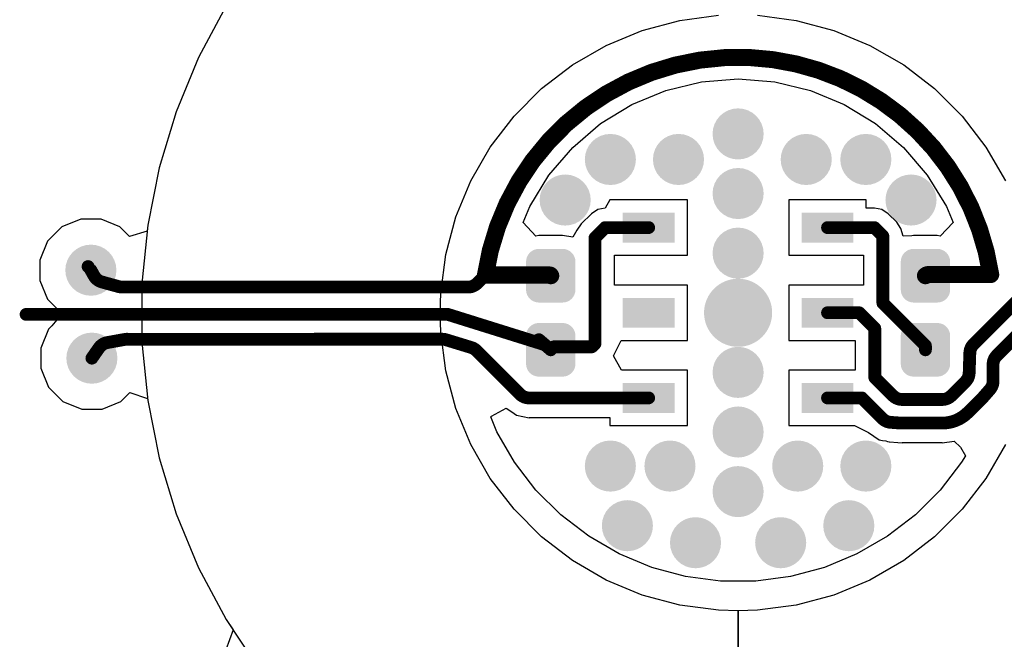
# Model space of a CAD drawing. Header units: inches. Extents: x 0.3 to 40.7, y 0.3 to 25.1.
# Tile 3 of 4: x 12.1 to 23.6, y 8.8 to 16.1. Entities that reach past the tile are written whole.
import ezdxf

# ---------------------------------------------------------------- set-up
doc = ezdxf.new("R2010")
doc.units = ezdxf.units.IN
doc.layers.add('TOP', color=1, linetype='Continuous')
doc.layers.add('Via Holes', color=16, linetype='Continuous')

# ---------------------------------------------------------------- blocks, each defined once
blk = doc.blocks.new('TP_0_8MM_2146')
at = {"layer": 'TOP'}
h = blk.add_hatch(color=1, dxfattribs=at)
edge = h.paths.add_edge_path()
edge.add_arc((-1.27e-06, 1.27e-06), 0.3999992, 90, 180)
edge.add_line((-0.40000047, 1.27e-06), (-0.40000047, -1.27e-06))
edge.add_arc((-1.27e-06, -1.27e-06), 0.3999992, 180, 270)
edge.add_line((-1.2700000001e-06, -0.40000047), (1.2699999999e-06, -0.40000047))
edge.add_arc((1.27e-06, -1.27e-06), 0.3999992, 270, 360)
edge.add_line((0.40000047, -1.27e-06), (0.40000047, 1.27e-06))
edge.add_arc((1.27e-06, 1.27e-06), 0.3999992, 0, 90)
edge.add_line((1.27e-06, 0.40000047), (-1.27e-06, 0.40000047))
blk = doc.blocks.new('HS3003_F_________1_2169')
at = {"layer": 'TOP'}
for points in [[(-0.8250008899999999, 0.7450010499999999), (-1.17500019, 0.7450010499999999), (-1.17500019, 1.35499983), (-0.8250008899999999, 1.35499983)], [(0.17499965, 0.7450010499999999), (-0.17499965, 0.7450010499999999), (-0.17499965, 1.35499983), (0.17499965, 1.35499983)], [(1.17500019, 0.7450010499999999), (0.8250008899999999, 0.7450010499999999), (0.8250008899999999, 1.35499983), (1.17500019, 1.35499983)], [(-0.8250008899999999, -1.35499983), (-1.17500019, -1.35499983), (-1.17500019, -0.7450010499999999), (-0.8250008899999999, -0.7450010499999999)], [(0.17499965, -1.35499983), (-0.17499965, -1.35499983), (-0.17499965, -0.7450010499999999), (0.17499965, -0.7450010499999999)], [(1.17500019, -1.35499983), (0.8250008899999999, -1.35499983), (0.8250008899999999, -0.7450010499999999), (1.17500019, -0.7450010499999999)]]:
    blk.add_hatch(color=1, dxfattribs=at).paths.add_polyline_path(points)
blk = doc.blocks.new('CAP_0402_2170')
at = {"layer": 'TOP'}
h = blk.add_hatch(color=1, dxfattribs=at)
edge = h.paths.add_edge_path()
edge.add_arc((-0.27080083, -0.13919962), 0.1507998, 270, 360)
edge.add_line((-0.12000103, -0.13919962), (-0.12000103, 0.1391996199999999))
edge.add_arc((-0.27080083, 0.13919962), 0.1507998, 0, 90)
edge.add_line((-0.27080083, 0.28999942), (-0.5991999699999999, 0.28999942))
edge.add_arc((-0.5991999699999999, 0.13919962), 0.1507998, 90, 180)
edge.add_line((-0.7499997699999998, 0.13919962), (-0.7499997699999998, -0.1391996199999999))
edge.add_arc((-0.5991999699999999, -0.13919962), 0.1507998, 180, 270)
edge.add_line((-0.5991999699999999, -0.28999942), (-0.27080083, -0.28999942))
h = blk.add_hatch(color=1, dxfattribs=at)
edge = h.paths.add_edge_path()
edge.add_arc((0.27080083, 0.13919962), 0.1507998, 90, 180)
edge.add_line((0.12000103, 0.13919962), (0.12000103, -0.1391996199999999))
edge.add_arc((0.27080083, -0.13919962), 0.1507998, 180, 270)
edge.add_line((0.27080083, -0.28999942), (0.5991999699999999, -0.28999942))
edge.add_arc((0.5991999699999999, -0.13919962), 0.1507998, 270, 360)
edge.add_line((0.7499997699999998, -0.13919962), (0.7499997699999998, 0.13919962))
edge.add_arc((0.5991999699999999, 0.13919962), 0.1507998, 0, 90)
edge.add_line((0.5991999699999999, 0.28999942), (0.27080083, 0.28999942))
blk = doc.blocks.new('CAP_0402_2172')
at = {"layer": 'TOP'}
h = blk.add_hatch(color=1, dxfattribs=at)
edge = h.paths.add_edge_path()
edge.add_arc((-0.27080083, -0.13919962), 0.1507998, 270, 360)
edge.add_line((-0.12000103, -0.13919962), (-0.12000103, 0.1391996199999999))
edge.add_arc((-0.27080083, 0.13919962), 0.1507998, 0, 90)
edge.add_line((-0.27080083, 0.28999942), (-0.5991999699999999, 0.28999942))
edge.add_arc((-0.5991999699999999, 0.13919962), 0.1507998, 90, 180)
edge.add_line((-0.7499997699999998, 0.13919962), (-0.7499997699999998, -0.1391996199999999))
edge.add_arc((-0.5991999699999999, -0.13919962), 0.1507998, 180, 270)
edge.add_line((-0.5991999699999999, -0.28999942), (-0.27080083, -0.28999942))
h = blk.add_hatch(color=1, dxfattribs=at)
edge = h.paths.add_edge_path()
edge.add_arc((0.27080083, 0.13919962), 0.1507998, 90, 180)
edge.add_line((0.12000103, 0.13919962), (0.12000103, -0.1391996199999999))
edge.add_arc((0.27080083, -0.13919962), 0.1507998, 180, 270)
edge.add_line((0.27080083, -0.28999942), (0.5991999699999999, -0.28999942))
edge.add_arc((0.5991999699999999, -0.13919962), 0.1507998, 270, 360)
edge.add_line((0.7499997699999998, -0.13919962), (0.7499997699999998, 0.13919962))
edge.add_arc((0.5991999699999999, 0.13919962), 0.1507998, 0, 90)
edge.add_line((0.5991999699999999, 0.28999942), (0.27080083, 0.28999942))

msp = doc.modelspace()

# ---------------------------------------------------------------- hatches: boundary and pattern name
at = {"layer": 'TOP'}
h = msp.add_hatch(color=1, dxfattribs=at)
edge = h.paths.add_edge_path()
edge.add_arc((20.50002504, 14.78001108), 0.2999994, 0, 360)
h = msp.add_hatch(color=1, dxfattribs=at)
edge = h.paths.add_edge_path()
edge.add_arc((19.0000255, 14.48000914), 0.2999994, 0, 360)
h = msp.add_hatch(color=1, dxfattribs=at)
edge = h.paths.add_edge_path()
edge.add_arc((19.8000239, 14.48000914), 0.2999994, 0, 360)
h = msp.add_hatch(color=1, dxfattribs=at)
edge = h.paths.add_edge_path()
edge.add_arc((21.30002598, 14.48000914), 0.2999994, 0, 360)
h = msp.add_hatch(color=1, dxfattribs=at)
edge = h.paths.add_edge_path()
edge.add_arc((22.00002458, 14.48000914), 0.2999994, 0, 360)
h = msp.add_hatch(color=1, dxfattribs=at)
edge = h.paths.add_edge_path()
edge.add_arc((20.50002504, 14.08001248), 0.2999994, 0, 360)
h = msp.add_hatch(color=1, dxfattribs=at)
edge = h.paths.add_edge_path()
edge.add_arc((18.4696608, 14.00371342), 0.2999994, 0, 360)
h = msp.add_hatch(color=1, dxfattribs=at)
edge = h.paths.add_edge_path()
edge.add_arc((22.53038928, 14.00371342), 0.2999994, 0, 360)
h = msp.add_hatch(color=1, dxfattribs=at)
edge = h.paths.add_edge_path()
edge.add_arc((20.50002504, 13.38001134), 0.2999994, 0, 360)
h = msp.add_hatch(color=1, dxfattribs=at)
edge = h.paths.add_edge_path()
edge.add_arc((12.900025, 13.1800092), 0.2999994, 0, 360)
h = msp.add_hatch(color=1, dxfattribs=at)
edge = h.paths.add_edge_path()
edge.add_arc((20.50002504, 12.6800102), 0.2999994, 0, 360)
h = msp.add_hatch(color=1, dxfattribs=at)
edge = h.paths.add_edge_path()
edge.add_arc((12.91188426, 12.14693786), 0.2999994, 0, 360)
h = msp.add_hatch(color=1, dxfattribs=at)
edge = h.paths.add_edge_path()
edge.add_arc((20.50002504, 11.98000906), 0.2999994, 0, 360)
h = msp.add_hatch(color=1, dxfattribs=at)
edge = h.paths.add_edge_path()
edge.add_arc((20.50002504, 11.28000792), 0.2999994, 0, 360)
h = msp.add_hatch(color=1, dxfattribs=at)
edge = h.paths.add_edge_path()
edge.add_arc((19.0000255, 10.88001126), 0.2999994, 0, 360)
h = msp.add_hatch(color=1, dxfattribs=at)
edge = h.paths.add_edge_path()
edge.add_arc((19.7000241, 10.88001126), 0.2999994, 0, 360)
h = msp.add_hatch(color=1, dxfattribs=at)
edge = h.paths.add_edge_path()
edge.add_arc((21.20002618, 10.88001126), 0.2999994, 0, 360)
h = msp.add_hatch(color=1, dxfattribs=at)
edge = h.paths.add_edge_path()
edge.add_arc((22.00002458, 10.88001126), 0.2999994, 0, 360)
h = msp.add_hatch(color=1, dxfattribs=at)
edge = h.paths.add_edge_path()
edge.add_arc((20.50002504, 10.58000678), 0.2999994, 0, 360)
h = msp.add_hatch(color=1, dxfattribs=at)
edge = h.paths.add_edge_path()
edge.add_arc((19.2000251, 10.18001012), 0.2999994, 0, 360)
h = msp.add_hatch(color=1, dxfattribs=at)
edge = h.paths.add_edge_path()
edge.add_arc((21.80002498, 10.18001012), 0.2999994, 0, 360)
h = msp.add_hatch(color=1, dxfattribs=at)
edge = h.paths.add_edge_path()
edge.add_arc((20.00002604, 9.980010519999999), 0.2999994, 0, 360)
h = msp.add_hatch(color=1, dxfattribs=at)
edge = h.paths.add_edge_path()
edge.add_arc((21.00002404, 9.980010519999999), 0.2999994, 0, 360)
at = {"layer": 'Via Holes'}
h = msp.add_hatch(color=7, dxfattribs=at)
edge = h.paths.add_edge_path()
edge.add_arc((20.50002504, 14.78001108), 0.1499997, 0, 360)
h = msp.add_hatch(color=7, dxfattribs=at)
edge = h.paths.add_edge_path()
edge.add_arc((19.0000255, 14.48000914), 0.1499997, 0, 360)
h = msp.add_hatch(color=7, dxfattribs=at)
edge = h.paths.add_edge_path()
edge.add_arc((19.8000239, 14.48000914), 0.1499997, 0, 360)
h = msp.add_hatch(color=7, dxfattribs=at)
edge = h.paths.add_edge_path()
edge.add_arc((21.30002598, 14.48000914), 0.1499997, 0, 360)
h = msp.add_hatch(color=7, dxfattribs=at)
edge = h.paths.add_edge_path()
edge.add_arc((22.00002458, 14.48000914), 0.1499997, 0, 360)
h = msp.add_hatch(color=7, dxfattribs=at)
edge = h.paths.add_edge_path()
edge.add_arc((20.50002504, 14.08001248), 0.1499997, 0, 360)
h = msp.add_hatch(color=7, dxfattribs=at)
edge = h.paths.add_edge_path()
edge.add_arc((18.4696608, 14.00371342), 0.1499997, 0, 360)
h = msp.add_hatch(color=7, dxfattribs=at)
edge = h.paths.add_edge_path()
edge.add_arc((22.53038928, 14.00371342), 0.1499997, 0, 360)
h = msp.add_hatch(color=7, dxfattribs=at)
edge = h.paths.add_edge_path()
edge.add_arc((20.50002504, 13.38001134), 0.1499997, 0, 360)
h = msp.add_hatch(color=7, dxfattribs=at)
edge = h.paths.add_edge_path()
edge.add_arc((12.900025, 13.1800092), 0.1499997, 0, 360)
h = msp.add_hatch(color=7, dxfattribs=at)
edge = h.paths.add_edge_path()
edge.add_arc((20.50002504, 12.6800102), 0.1499997, 0, 360)
h = msp.add_hatch(color=7, dxfattribs=at)
edge = h.paths.add_edge_path()
edge.add_arc((12.91188426, 12.14693786), 0.1499997, 0, 360)
h = msp.add_hatch(color=7, dxfattribs=at)
edge = h.paths.add_edge_path()
edge.add_arc((20.50002504, 11.98000906), 0.1499997, 0, 360)
h = msp.add_hatch(color=7, dxfattribs=at)
edge = h.paths.add_edge_path()
edge.add_arc((20.50002504, 11.28000792), 0.1499997, 0, 360)
h = msp.add_hatch(color=7, dxfattribs=at)
edge = h.paths.add_edge_path()
edge.add_arc((19.0000255, 10.88001126), 0.1499997, 0, 360)
h = msp.add_hatch(color=7, dxfattribs=at)
edge = h.paths.add_edge_path()
edge.add_arc((19.7000241, 10.88001126), 0.1499997, 0, 360)
h = msp.add_hatch(color=7, dxfattribs=at)
edge = h.paths.add_edge_path()
edge.add_arc((21.20002618, 10.88001126), 0.1499997, 0, 360)
h = msp.add_hatch(color=7, dxfattribs=at)
edge = h.paths.add_edge_path()
edge.add_arc((22.00002458, 10.88001126), 0.1499997, 0, 360)
h = msp.add_hatch(color=7, dxfattribs=at)
edge = h.paths.add_edge_path()
edge.add_arc((20.50002504, 10.58000678), 0.1499997, 0, 360)
h = msp.add_hatch(color=7, dxfattribs=at)
edge = h.paths.add_edge_path()
edge.add_arc((19.2000251, 10.18001012), 0.1499997, 0, 360)
h = msp.add_hatch(color=7, dxfattribs=at)
edge = h.paths.add_edge_path()
edge.add_arc((21.80002498, 10.18001012), 0.1499997, 0, 360)
h = msp.add_hatch(color=7, dxfattribs=at)
edge = h.paths.add_edge_path()
edge.add_arc((20.00002604, 9.980010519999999), 0.1499997, 0, 360)
h = msp.add_hatch(color=7, dxfattribs=at)
edge = h.paths.add_edge_path()
edge.add_arc((21.00002404, 9.980010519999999), 0.1499997, 0, 360)

# ---------------------------------------------------------------- linework, layer by layer
at = {"layer": 'TOP'}
for p, q in [((14.4886807, 16.28306878), (14.16446494, 15.67650408)), ((14.4886807, 16.28306878), (14.16446494, 15.67650408)), ((19.37498538, 15.9942657), (19.817207, 16.11275924)), ((19.817207, 16.11275924), (20.27111262, 16.17251528)), ((20.72893492, 16.17251528), (21.18284054, 16.11275924)), ((21.18284054, 16.11275924), (21.62506216, 15.9942657)), ((18.95201188, 15.81906412), (19.37498538, 15.9942657)), ((21.62506216, 15.9942657), (22.04803566, 15.81906412)), ((18.55552804, 15.59015424), (18.95201188, 15.81906412)), ((22.04803566, 15.81906412), (22.4445195, 15.59015424)), ((14.16446494, 15.67650408), (13.90126506, 15.04108244)), ((14.16446494, 15.67650408), (13.90126506, 15.04108244)), ((18.19231312, 15.31144766), (18.55552804, 15.59015424)), ((22.4445195, 15.59015424), (22.80773442, 15.31144766)), ((19.65153804, 15.29138674), (20.07049326, 15.3919682)), ((20.07049326, 15.3919682), (20.50002504, 15.42577306)), ((20.50002504, 15.42577306), (20.92955682, 15.3919682)), ((20.92955682, 15.3919682), (21.34851204, 15.29138674)), ((17.86858504, 14.98771958), (18.19231312, 15.31144766)), ((19.25347432, 15.12650264), (19.65153804, 15.29138674)), ((21.34851204, 15.29138674), (21.74657576, 15.12650264)), ((22.80773442, 15.31144766), (23.1314625, 14.98771958)), ((13.90126506, 15.04108244), (13.70161598, 14.38292272)), ((13.90126506, 15.04108244), (13.70161598, 14.38292272)), ((18.8861065, 14.9013799), (19.25347432, 15.12650264)), ((21.74657576, 15.12650264), (22.11394358, 14.9013799)), ((17.58987846, 14.62450466), (17.86858504, 14.98771958)), ((23.1314625, 14.98771958), (23.41016908, 14.62450466)), ((18.55847698, 14.62155826), (18.8861065, 14.9013799)), ((22.11394358, 14.9013799), (22.4415731, 14.62155826)), ((17.36096858, 14.22802082), (17.58987846, 14.62450466)), ((18.27865534, 14.29392874), (18.55847698, 14.62155826)), ((22.4415731, 14.62155826), (22.72139474, 14.29392874)), ((23.41016908, 14.62450466), (23.63907896, 14.22802082)), ((13.70161598, 14.38292272), (13.5674354, 13.70836222)), ((13.70161598, 14.38292272), (13.5674354, 13.70836222)), ((17.185767, 13.80504732), (17.36096858, 14.22802082)), ((18.0535326, 13.92656092), (18.27865534, 14.29392874)), ((22.72139474, 14.29392874), (22.94651748, 13.92656092)), ((18.99502678, 14.00500882), (18.93918488, 13.90941846)), ((19.90502242, 14.00500882), (18.99502678, 14.00500882)), ((19.90502242, 13.35501266), (19.90502242, 14.00500882)), ((22.0050233, 14.00500882), (21.09502766, 14.00500882)), ((21.09502766, 14.00500882), (21.09502766, 13.35501266)), ((22.0050233, 13.90941592), (22.0050233, 14.00500882)), ((17.97618706, 13.73983536), (18.0535326, 13.92656092)), ((18.8513974, 13.89195342), (18.77697286, 13.8422253)), ((18.93918488, 13.90941846), (18.8513974, 13.89195342)), ((22.10002438, 13.90941592), (22.0050233, 13.90941592)), ((22.1878144, 13.89195342), (22.10002438, 13.90941592)), ((22.26223894, 13.8422253), (22.1878144, 13.89195342)), ((22.94651748, 13.92656092), (23.02386302, 13.73983536)), ((12.78067802, 13.780008), (12.56015268, 13.68866452)), ((13.01937198, 13.780008), (12.78067802, 13.780008)), ((13.23989732, 13.68866452), (13.01937198, 13.780008)), ((17.06727346, 13.3628257), (17.185767, 13.80504732)), ((18.77697286, 13.8422253), (18.6573922, 13.72264464)), ((22.36223112, 13.74223058), (22.26223894, 13.8422253)), ((12.56015268, 13.68866452), (12.39136968, 13.51988152)), ((13.35335404, 13.5752078), (13.23989732, 13.68866452)), ((13.5674354, 13.70836222), (13.5000238, 13.02389572)), ((13.5674354, 13.70836222), (13.5603615, 13.6365361)), ((18.12603944, 13.57898224), (17.97618706, 13.73983536)), ((18.60766408, 13.6482201), (18.55851, 13.56577932)), ((18.6573922, 13.72264464), (18.60766408, 13.6482201)), ((22.36223874, 13.7422255), (22.36223112, 13.74223058)), ((22.41196686, 13.6678035), (22.36223874, 13.7422255)), ((22.43812124, 13.5804021), (22.41196686, 13.6678035)), ((23.02386302, 13.73983536), (22.87401064, 13.57898224)), ((13.5603615, 13.6365361), (13.35335404, 13.5752078)), ((18.16082474, 13.5859012), (18.12603944, 13.57898224)), ((18.43922144, 13.5859012), (18.16082474, 13.5859012)), ((18.55851, 13.56577932), (18.43922144, 13.5859012)), ((22.54105474, 13.58501474), (22.43812124, 13.5804021)), ((22.5608261, 13.58590374), (22.54105474, 13.58501474)), ((22.61665784, 13.5859012), (22.5608261, 13.58590374)), ((22.83922534, 13.5859012), (22.61665784, 13.5859012)), ((22.87401064, 13.57898224), (22.83922534, 13.5859012)), ((12.39136968, 13.51988152), (12.3000262, 13.29935618)), ((12.3000262, 13.29935618), (12.3000262, 13.06066222)), ((17.00751742, 12.90892008), (17.06727346, 13.3628257)), ((19.04901194, 13.00500828), (19.04901194, 13.35501266)), ((19.04901194, 13.35501266), (19.90502242, 13.35501266)), ((21.09502766, 13.35501266), (21.970619, 13.35501266)), ((21.970619, 13.35501266), (21.970619, 13.00500828)), ((12.3000262, 13.06066222), (12.39136968, 12.84013688)), ((13.5000238, 13.02389572), (13.5000238, 12.6800102)), ((19.90502242, 13.00500828), (19.04901194, 13.00500828)), ((19.90502242, 12.35501212), (19.90502242, 13.00500828)), ((21.970619, 13.00500828), (21.09502766, 13.00500828)), ((21.09502766, 13.00500828), (21.09502766, 12.35501212)), ((12.39136968, 12.84013688), (12.44330506, 12.7882015)), ((17.00002442, 12.6800102), (17.00751742, 12.90892008)), ((12.44330506, 12.7882015), (12.55858804, 12.66942094)), ((12.55858804, 12.66942094), (12.44330506, 12.5268863)), ((17.00002442, 12.6800102), (13.5000238, 12.6800102)), ((13.5000238, 12.6800102), (13.5000238, 12.33612214)), ((13.5000238, 12.6800102), (17.00002442, 12.6800102)), ((13.5000238, 12.6800102), (13.5000238, 12.6800102)), ((17.00751742, 12.45109778), (17.00002442, 12.6800102)), ((17.00002442, 12.6800102), (17.00002442, 12.6800102)), ((12.40322894, 12.48681018), (12.31188546, 12.26628484)), ((12.44330506, 12.5268863), (12.40322894, 12.48681018)), ((17.06727346, 11.99719216), (17.00751742, 12.45109778)), ((12.31188546, 12.26628484), (12.31188546, 12.02759088)), ((13.5000238, 12.33612214), (13.5674354, 11.65165564)), ((19.03678946, 12.1725563), (19.1282574, 12.35501212)), ((19.1282574, 12.35501212), (19.90502242, 12.35501212)), ((21.09502766, 12.35501212), (21.87580842, 12.35501212)), ((21.87580842, 12.35501212), (21.87580842, 12.00500774)), ((19.13231378, 12.00500774), (19.03678946, 12.1725563)), ((12.31188546, 12.02759088), (12.40322894, 11.80706554)), ((17.185767, 11.55497054), (17.06727346, 11.99719216)), ((19.90502242, 12.00500774), (19.13231378, 12.00500774)), ((19.90502242, 11.35501158), (19.90502242, 12.00500774)), ((21.87580842, 12.00500774), (21.09502766, 12.00500774)), ((21.09502766, 12.00500774), (21.09502766, 11.35501158)), ((12.40322894, 11.80706554), (12.57201194, 11.63828254)), ((13.25175658, 11.63828254), (13.35738248, 11.74390844)), ((13.35738248, 11.74390844), (13.56527132, 11.67363426)), ((12.57201194, 11.63828254), (12.79253728, 11.54693906)), ((13.03123124, 11.54693906), (13.25175658, 11.63828254)), ((13.56527132, 11.67363426), (13.5674354, 11.65165564)), ((13.5674354, 11.65165564), (13.70161598, 10.97709514)), ((13.5674354, 11.65165564), (13.70161598, 10.97709514)), ((12.79253728, 11.54693906), (13.03123124, 11.54693906)), ((17.36096858, 11.13199704), (17.185767, 11.55497054)), ((17.59598208, 11.45964434), (17.60469936, 11.4654711)), ((17.66881404, 11.2838103), (17.59598208, 11.45964434)), ((17.60469936, 11.4654711), (17.774666, 11.55965176)), ((17.774666, 11.55965176), (17.86514334, 11.49919722)), ((17.86514334, 11.49919722), (17.86858504, 11.49689344)), ((17.86858504, 11.49689344), (17.86859774, 11.4968909)), ((17.86859774, 11.4968909), (17.8987069, 11.47676394)), ((17.8987069, 11.47676394), (18.04502614, 11.44766062)), ((18.04502614, 11.44766062), (18.04502614, 11.45060448)), ((18.04502614, 11.45060448), (18.99502678, 11.45060448)), ((18.99502678, 11.45060448), (18.99502678, 11.35501158)), ((18.99502678, 11.35501158), (19.90502242, 11.35501158)), ((21.09502766, 11.35501158), (21.8660726, 11.35501158)), ((21.8660726, 11.35501158), (22.03197016, 11.27269526)), ((17.8752754, 10.92620878), (17.66881404, 11.2838103)), ((22.03197016, 11.27269526), (22.15601106, 11.18981506)), ((17.58987846, 10.7355132), (17.36096858, 11.13199704)), ((22.15601106, 11.18981506), (22.19558172, 11.18194614)), ((22.19558172, 11.18194614), (22.23338454, 11.1744252)), ((22.23338454, 11.1744252), (22.2333947, 11.17442012)), ((22.2333947, 11.17442012), (22.23344804, 11.1744125)), ((22.23344804, 11.1744125), (22.25361564, 11.17039422)), ((22.25361564, 11.17039422), (22.25365374, 11.17038914)), ((22.25365374, 11.17038914), (22.2741871, 11.16468684)), ((22.2741871, 11.16468684), (22.27608702, 11.16455222)), ((22.27608702, 11.16455222), (22.37678278, 11.15705668)), ((22.37678278, 11.15705668), (22.42546442, 11.15403408)), ((22.42546442, 11.15403408), (22.42546442, 11.15525836)), ((22.42546442, 11.15525836), (22.89741928, 11.15525836)), ((22.89741928, 11.15403662), (23.03589754, 11.1722662)), ((22.89741928, 11.15525836), (22.89741928, 11.15403662)), ((23.03589754, 11.1722662), (23.11092406, 11.10132146)), ((23.11092406, 11.10132146), (23.16835092, 11.00168996)), ((23.63907896, 11.13199704), (23.41016908, 10.7355132)), ((23.16835092, 11.00168996), (23.12477214, 10.92620878)), ((13.70161598, 10.97709514), (13.90126506, 10.31893542)), ((13.70161598, 10.97709514), (13.90126506, 10.31893542)), ((18.1266465, 10.59861482), (17.8752754, 10.92620878)), ((23.12477214, 10.92620878), (22.87340104, 10.59861482)), ((17.86858504, 10.37229828), (17.58987846, 10.7355132)), ((23.41016908, 10.7355132), (23.1314625, 10.37229828)), ((18.41862966, 10.30663166), (18.1266465, 10.59861482)), ((22.87340104, 10.59861482), (22.58141788, 10.30663166)), ((13.90126506, 10.31893542), (14.16446494, 9.683513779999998)), ((13.90126506, 10.31893542), (14.16446494, 9.683513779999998)), ((18.19231312, 10.0485702), (17.86858504, 10.37229828)), ((18.74622362, 10.05526056), (18.41862966, 10.30663166)), ((22.58141788, 10.30663166), (22.25382392, 10.05526056)), ((23.1314625, 10.37229828), (22.80773442, 10.0485702)), ((18.55552804, 9.769863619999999), (18.19231312, 10.0485702)), ((19.10382514, 9.848799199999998), (18.74622362, 10.05526056)), ((22.25382392, 10.05526056), (21.8962224, 9.848799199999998)), ((22.80773442, 10.0485702), (22.4445195, 9.769863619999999)), ((19.4853179, 9.69078072), (19.10382514, 9.848799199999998)), ((21.8962224, 9.848799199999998), (21.51472964, 9.69078072)), ((18.95201188, 9.54095374), (18.55552804, 9.769863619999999)), ((22.4445195, 9.769863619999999), (22.04803566, 9.54095374)), ((14.16446494, 9.683513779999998), (14.4886807, 9.07694908)), ((14.16446494, 9.683513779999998), (14.4886807, 9.07694908)), ((19.88417156, 9.58390768), (19.4853179, 9.69078072)), ((21.51472964, 9.69078072), (21.11587598, 9.58390768)), ((19.37498538, 9.36575216), (18.95201188, 9.54095374)), ((20.29356114, 9.53001142), (19.88417156, 9.58390768)), ((20.7064864, 9.53001142), (20.29356114, 9.53001142)), ((21.11587598, 9.58390768), (20.7064864, 9.53001142)), ((22.04803566, 9.54095374), (21.62506216, 9.36575216)), ((19.817207, 9.247258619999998), (19.37498538, 9.36575216)), ((21.62506216, 9.36575216), (21.18284054, 9.247258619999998)), ((20.27111262, 9.18750258), (19.817207, 9.247258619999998)), ((20.50002504, 9.18000958), (20.27111262, 9.18750258)), ((20.72893492, 9.18750258), (20.50002504, 9.18000958)), ((20.50002504, 9.18000958), (20.50002504, 9.18000958)), ((20.50002504, 9.18000958), (20.50002504, 5.680008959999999)), ((20.50002504, 5.680008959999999), (20.50002504, 9.18000958)), ((21.18284054, 9.247258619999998), (20.72893492, 9.18750258)), ((14.4886807, 9.07694908), (14.87078814, 8.50508332)), ((14.4886807, 9.07694908), (14.56920124, 8.95644132)), ((14.56920124, 8.95644132), (14.4853152, 8.721994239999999))]:
    msp.add_line(p, q, dxfattribs=at)
for points, const_width in [([(17.53297738, 13.12343832, -0.3844282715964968), (20.63677864, 15.67689016)], 0.1999996), ([(20.63677864, 15.67689016, -0.3579892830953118), (23.46629292, 13.12861484)], 0.1999996), ([(12.86844264, 13.22092098, -0.0038513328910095), (12.86706342, 13.22277518)], 0.1499997), ([(13.02868362, 13.0417062, -0.1966311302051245), (12.93903432, 13.11145206)], 0.1499997), ([(22.70002572, 13.1150106, -0.198912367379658), (22.73287046, 13.12861484)], 0.1999996), ([(17.43523564, 13.02569658, -0.198912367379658), (17.32917032, 12.9817622)], 0.1499997), ([(13.2671439, 12.9817622, -0.0669673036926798), (13.22749958, 12.9870962)], 0.1499997), ([(12.99646626, 12.26842606, -0.1984360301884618), (13.09297102, 12.33014044)], 0.1499997), ([(13.30082684, 12.3673616, -0.0438820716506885), (13.32700408, 12.36966284)], 0.1499997), ([(17.0258994, 12.36966284, -0.0743138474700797), (17.06975758, 12.3631071)], 0.1499997), ([(23.2212134, 12.2089545, -0.1893976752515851), (23.2646601, 12.30969344)], 0.1499997), ([(17.36530944, 12.2727466, -0.1227808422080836), (17.42751912, 12.23536796)], 0.1499997), ([(23.49394844, 12.07210438, -0.198912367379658), (23.53788282, 12.1781697)], 0.1499997), ([(23.21345116, 11.97285134, -0.1893931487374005), (23.17000446, 11.87211494)], 0.1499997), ([(23.49392812, 11.8755795, -0.1778774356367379), (23.45688476, 11.77898076)], 0.1499997), ([(18.04502614, 11.68000966, -0.1993436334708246), (17.93878048, 11.72412438)], 0.1499997), ([(22.42545934, 11.66166324, -0.1964973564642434), (22.32038462, 11.70461718)], 0.1499997), ([(23.00316456, 11.70527504, -0.1981220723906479), (22.89742182, 11.66166324)], 0.1499997), ([(23.38504594, 11.69678128, -0.0161930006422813), (23.36618644, 11.67656034)], 0.1499997), ([(23.19817306, 11.5085495, -0.1978959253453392), (22.89742182, 11.38466354)], 0.1499997), ([(22.2912051, 11.39346972, -0.1796858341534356), (22.1962599, 11.43699008)], 0.1499997), ([(22.42546188, 11.38466354, -0.0185586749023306), (22.3937957, 11.38583956)], 0.1499997)]:
    msp.add_lwpolyline(points, format="xyb", dxfattribs=dict(at, const_width=const_width))
for points, const_width in [([(20.58677874, 15.67689016, 1), (20.68677854, 15.67689016, 1)], 0.0999998), ([(20.58677874, 15.67689016, 1), (20.68677854, 15.67689016, 1)], 0.0999998), ([(18.90168686, 13.68001074, 1), (18.97668798, 13.68001074, 1)], 0.07499858), ([(18.90168686, 13.68001074, 1), (18.97668798, 13.68001074, 1)], 0.07499858), ([(19.41252404, 13.68001074, 1), (19.48752516, 13.68001074, 1)], 0.07499858), ([(21.51252492, 13.68001074, 1), (21.58752604, 13.68001074, 1)], 0.07499858), ([(22.06252382, 13.68001074, 1), (22.13752494, 13.68001074, 1)], 0.07499858), ([(22.06252382, 13.68001074, 1), (22.13752494, 13.68001074, 1)], 0.07499858), ([(22.16252362, 13.58001094, 1), (22.23752474, 13.58001094, 1)], 0.07499858), ([(22.16252362, 13.58001094, 1), (22.23752474, 13.58001094, 1)], 0.07499858), ([(18.7821062, 13.56043008, 1), (18.85710732, 13.56043008, 1)], 0.07499858), ([(18.7821062, 13.56043008, 1), (18.85710732, 13.56043008, 1)], 0.07499858), ([(12.82956286, 13.22277518, 1), (12.90456398, 13.22277518, 1)], 0.07499858), ([(12.83094208, 13.22092098, 1), (12.9059432, 13.22092098, 1)], 0.07499858), ([(12.86252444, 13.1800092, 1), (12.93752556, 13.1800092, 1)], 0.07499858), ([(12.90153122, 13.11145206, 1), (12.97653234, 13.11145206, 1)], 0.07499858), ([(12.90153376, 13.11145206, 1), (12.97653488, 13.11145206, 1)], 0.07499858), ([(17.48297748, 13.12343832, 1), (17.58297728, 13.12343832, 1)], 0.0999998), ([(17.48297748, 13.12343832, 1), (17.58297728, 13.12343832, 1)], 0.0999998), ([(17.49547682, 13.12343832, 1), (17.57047794, 13.12343832, 1)], 0.07499858), ([(18.24159674, 13.12343832, 1), (18.34159654, 13.12343832, 1)], 0.0999998), ([(18.24159674, 13.12343832, 1), (18.34159654, 13.12343832, 1)], 0.0999998), ([(18.25002446, 13.1150106, 1), (18.35002426, 13.1150106, 1)], 0.0999998), ([(22.65002582, 13.1150106, 1), (22.75002562, 13.1150106, 1)], 0.0999998), ([(22.68287056, 13.12861484, 1), (22.78287036, 13.12861484, 1)], 0.0999998), ([(22.68287056, 13.12861484, 1), (22.78287036, 13.12861484, 1)], 0.0999998), ([(23.41629302, 13.12861484, 1), (23.51629282, 13.12861484, 1)], 0.0999998), ([(23.41629302, 13.12861484, 1), (23.51629282, 13.12861484, 1)], 0.0999998), ([(12.99118306, 13.0417062, 1), (13.06618418, 13.0417062, 1)], 0.07499858), ([(12.99118306, 13.04170366, 1), (13.06618418, 13.04170366, 1)], 0.07499858), ([(17.39773508, 13.02569658, 1), (17.4727362, 13.02569658, 1)], 0.07499858), ([(17.39773508, 13.02569658, 1), (17.4727362, 13.02569658, 1)], 0.07499858), ([(13.18999902, 12.9870962, 1), (13.26500014, 12.9870962, 1)], 0.07499858), ([(13.18999902, 12.98709366, 1), (13.26500014, 12.98709366, 1)], 0.07499858), ([(13.22964334, 12.9817622, 1), (13.30464446, 12.9817622, 1)], 0.07499858), ([(13.22964334, 12.9817622, 1), (13.30464446, 12.9817622, 1)], 0.07499858), ([(17.29166976, 12.9817622, 1), (17.36667088, 12.9817622, 1)], 0.07499858), ([(17.29166976, 12.9817622, 1), (17.36667088, 12.9817622, 1)], 0.07499858), ([(22.16252362, 12.79388348, 1), (22.23752474, 12.79388348, 1)], 0.07499858), ([(22.16252362, 12.79388348, 1), (22.23752474, 12.79388348, 1)], 0.07499858), ([(12.10166744, 12.66083066, 1), (12.17666856, 12.66083066, 1)], 0.07499858), ([(17.05454806, 12.66083066, 1), (17.12954918, 12.66083066, 1)], 0.07499858), ([(17.05454806, 12.66083066, 1), (17.12954918, 12.66083066, 1)], 0.07499858), ([(21.51252492, 12.6800102, 1), (21.58752604, 12.6800102, 1)], 0.07499858), ([(21.88466032, 12.6800102, 1), (21.95966144, 12.6800102, 1)], 0.07499858), ([(21.88466032, 12.6800102, 1), (21.95966144, 12.6800102, 1)], 0.07499858), ([(22.06771304, 12.49695748, 1), (22.14271416, 12.49695748, 1)], 0.07499858), ([(22.06771304, 12.49695748, 1), (22.14271416, 12.49695748, 1)], 0.07499858), ([(13.05547046, 12.33014044, 1), (13.13047158, 12.33014044, 1)], 0.07499858), ([(13.05547046, 12.33014044, 1), (13.13047158, 12.33014044, 1)], 0.07499858), ([(13.26332628, 12.3673616, 1), (13.3383274, 12.3673616, 1)], 0.07499858), ([(13.26332628, 12.36735906, 1), (13.3383274, 12.36735906, 1)], 0.07499858), ([(13.26332628, 12.36735906, 1), (13.3383274, 12.36735906, 1)], 0.07499858), ([(13.28950352, 12.36966284, 1), (13.36450464, 12.36966284, 1)], 0.07499858), ([(15.4895042, 12.36966284, 1), (15.56450532, 12.36966284, 1)], 0.07499858), ([(15.76019454, 12.36735906, 1), (15.83519566, 12.36735906, 1)], 0.07499858), ([(15.76019454, 12.36735906, 1), (15.83519566, 12.36735906, 1)], 0.07499858), ([(15.76249832, 12.36966284, 1), (15.83749944, 12.36966284, 1)], 0.07499858), ([(15.76249832, 12.36966284, 1), (15.83749944, 12.36966284, 1)], 0.07499858), ([(15.76249832, 12.36966284, 1), (15.83749944, 12.36966284, 1)], 0.07499858), ([(16.98839884, 12.36966284, 1), (17.06339996, 12.36966284, 1)], 0.07499858), ([(16.98839884, 12.36966284, 1), (17.06339996, 12.36966284, 1)], 0.07499858), ([(17.03225702, 12.3631071, 1), (17.10725814, 12.3631071, 1)], 0.07499858), ([(17.03225702, 12.3631071, 1), (17.10725814, 12.3631071, 1)], 0.07499858), ([(17.86466074, 12.40733866, 1), (17.93966186, 12.40733866, 1)], 0.07499858), ([(17.86466074, 12.40733866, 1), (17.93966186, 12.40733866, 1)], 0.07499858), ([(18.12332418, 12.36423994, 1), (18.1983253, 12.36423994, 1)], 0.07499858), ([(18.19292526, 12.3046236, 1), (18.26792638, 12.3046236, 1)], 0.07499858), ([(18.19292526, 12.3046236, 1), (18.26792638, 12.3046236, 1)], 0.07499858), ([(18.19292526, 12.3046236, 1), (18.26792638, 12.3046236, 1)], 0.07499858), ([(18.7821062, 12.31674956, 1), (18.85710732, 12.31674956, 1)], 0.07499858), ([(18.7821062, 12.31674956, 1), (18.85710732, 12.31674956, 1)], 0.07499858), ([(23.22715954, 12.30969344, 1), (23.30216066, 12.30969344, 1)], 0.07499858), ([(23.22715954, 12.30969344, 1), (23.30216066, 12.30969344, 1)], 0.07499858), ([(12.9589657, 12.26842606, 1), (13.03396682, 12.26842606, 1)], 0.07499858), ([(12.9589657, 12.26842606, 1), (13.03396682, 12.26842606, 1)], 0.07499858), ([(17.32780888, 12.2727466, 1), (17.40281, 12.2727466, 1)], 0.07499858), ([(17.32780888, 12.27274406, 1), (17.40281, 12.27274406, 1)], 0.07499858), ([(17.39001856, 12.23536796, 1), (17.46501968, 12.23536796, 1)], 0.07499858), ([(17.39001856, 12.23536796, 1), (17.46501968, 12.23536796, 1)], 0.07499858), ([(18.2625238, 12.2450098, 1), (18.33752492, 12.2450098, 1)], 0.07499858), ([(18.2625238, 12.2450098, 1), (18.33752492, 12.2450098, 1)], 0.07499858), ([(18.297525, 12.280011, 1), (18.37252612, 12.280011, 1)], 0.07499858), ([(18.297525, 12.280011, 1), (18.37252612, 12.280011, 1)], 0.07499858), ([(18.74536764, 12.280011, 1), (18.82036876, 12.280011, 1)], 0.07499858), ([(18.74536764, 12.280011, 1), (18.82036876, 12.280011, 1)], 0.07499858), ([(22.66252516, 12.29388194, 1), (22.73752628, 12.29388194, 1)], 0.07499858), ([(22.66252516, 12.29388194, 1), (22.73752628, 12.29388194, 1)], 0.07499858), ([(22.66252516, 12.2450098, 1), (22.73752628, 12.2450098, 1)], 0.07499858), ([(23.1837103, 12.2089545, 1), (23.25871142, 12.2089545, 1)], 0.07499858), ([(23.18371284, 12.2089545, 1), (23.25871396, 12.2089545, 1)], 0.07499858), ([(12.8743837, 12.14693786, 1), (12.94938482, 12.14693786, 1)], 0.07499858), ([(23.45644788, 12.07210438, 1), (23.531449, 12.07210438, 1)], 0.07499858), ([(23.45644788, 12.07210438, 1), (23.531449, 12.07210438, 1)], 0.07499858), ([(23.50038226, 12.1781697, 1), (23.57538338, 12.1781697, 1)], 0.07499858), ([(23.50038226, 12.1781697, 1), (23.57538338, 12.1781697, 1)], 0.07499858), ([(23.1759506, 11.97285134, 1), (23.25095172, 11.97285134, 1)], 0.07499858), ([(23.17595314, 11.97285134, 1), (23.25095426, 11.97285134, 1)], 0.07499858), ([(22.06771304, 11.91978058, 1), (22.14271416, 11.91978058, 1)], 0.07499858), ([(22.06771304, 11.91978058, 1), (22.14271416, 11.91978058, 1)], 0.07499858), ([(23.1325039, 11.87211494, 1), (23.20750502, 11.87211494, 1)], 0.07499858), ([(23.1325039, 11.87211494, 1), (23.20750502, 11.87211494, 1)], 0.07499858), ([(23.45642756, 11.8755795, 1), (23.53142868, 11.8755795, 1)], 0.07499858), ([(23.45642756, 11.8755795, 1), (23.53142868, 11.8755795, 1)], 0.07499858), ([(23.45644026, 11.87645834, 1), (23.53144138, 11.87645834, 1)], 0.07499858), ([(23.4564428, 11.87646342, 1), (23.53144392, 11.87646342, 1)], 0.07499858), ([(17.90127738, 11.72412184, 1), (17.9762785, 11.72412184, 1)], 0.07499858), ([(17.90127992, 11.72412438, 1), (17.97628104, 11.72412438, 1)], 0.07499858), ([(23.4193842, 11.77898076, 1), (23.49438532, 11.77898076, 1)], 0.07499858), ([(23.4193842, 11.77898076, 1), (23.49438532, 11.77898076, 1)], 0.07499858), ([(18.00752558, 11.68000966, 1), (18.0825267, 11.68000966, 1)], 0.07499858), ([(18.00752558, 11.68000966, 1), (18.0825267, 11.68000966, 1)], 0.07499858), ([(18.00752812, 11.68000966, 1), (18.08252924, 11.68000966, 1)], 0.07499858), ([(18.00752812, 11.68000966, 1), (18.08252924, 11.68000966, 1)], 0.07499858), ([(19.41252404, 11.68000966, 1), (19.48752516, 11.68000966, 1)], 0.07499858), ([(21.51252492, 11.68000966, 1), (21.58752604, 11.68000966, 1)], 0.07499858), ([(21.91574738, 11.68000966, 1), (21.9907485, 11.68000966, 1)], 0.07499858), ([(21.91574738, 11.68000966, 1), (21.9907485, 11.68000966, 1)], 0.07499858), ([(22.281896, 11.70559762, 1), (22.35689712, 11.70559762, 1)], 0.07499858), ([(22.281896, 11.70559762, 1), (22.35689712, 11.70559762, 1)], 0.07499858), ([(22.28288406, 11.70461718, 1), (22.35788518, 11.70461718, 1)], 0.07499858), ([(22.28288406, 11.70461718, 1), (22.35788518, 11.70461718, 1)], 0.07499858), ([(22.38795878, 11.66166324, 1), (22.4629599, 11.66166324, 1)], 0.07499858), ([(22.38795878, 11.66166324, 1), (22.4629599, 11.66166324, 1)], 0.07499858), ([(22.85992126, 11.66166324, 1), (22.93492238, 11.66166324, 1)], 0.07499858), ([(22.85992126, 11.66166324, 1), (22.93492238, 11.66166324, 1)], 0.07499858), ([(22.965664, 11.70527504, 1), (23.04066512, 11.70527504, 1)], 0.07499858), ([(22.965664, 11.70527504, 1), (23.04066512, 11.70527504, 1)], 0.07499858), ([(23.32868588, 11.67656034, 1), (23.403687, 11.67656034, 1)], 0.07499858), ([(23.32868588, 11.67656034, 1), (23.403687, 11.67656034, 1)], 0.07499858), ([(23.34754538, 11.69678128, 1), (23.4225465, 11.69678128, 1)], 0.07499858), ([(23.34754538, 11.69678128, 1), (23.4225465, 11.69678128, 1)], 0.07499858), ([(23.1606725, 11.5085495, 1), (23.23567362, 11.5085495, 1)], 0.07499858), ([(23.1606725, 11.5085495, 1), (23.23567362, 11.5085495, 1)], 0.07499858), ([(22.15875934, 11.43699008, 1), (22.23376046, 11.43699008, 1)], 0.07499858), ([(22.15876188, 11.43699262, 1), (22.233763, 11.43699262, 1)], 0.07499858), ([(22.25370454, 11.39346972, 1), (22.32870566, 11.39346972, 1)], 0.07499858), ([(22.25370454, 11.39346718, 1), (22.32870566, 11.39346718, 1)], 0.07499858), ([(22.35629514, 11.38583956, 1), (22.43129626, 11.38583956, 1)], 0.07499858), ([(22.35629514, 11.38583702, 1), (22.43129626, 11.38583702, 1)], 0.07499858), ([(22.38796132, 11.38466354, 1), (22.46296244, 11.38466354, 1)], 0.07499858), ([(22.38796132, 11.38466354, 1), (22.46296244, 11.38466354, 1)], 0.07499858), ([(22.85992126, 11.38466354, 1), (22.93492238, 11.38466354, 1)], 0.07499858), ([(22.85992126, 11.38466354, 1), (22.93492238, 11.38466354, 1)], 0.07499858)]:
    msp.add_lwpolyline(points, format="xyb", close=True, dxfattribs=dict(at, const_width=const_width))
for points, const_width in [([(18.81960676, 13.56043008), (18.93918742, 13.68001074)], 0.1499997), ([(18.93918742, 13.68001074), (19.4500246, 13.68001074)], 0.1499997), ([(21.55002548, 13.68001074), (22.10002438, 13.68001074)], 0.1499997), ([(22.10002438, 13.68001074), (22.20002418, 13.58001094)], 0.1499997), ([(22.20002418, 12.79388348), (22.20002418, 13.58001094)], 0.1499997), ([(18.81960676, 12.31674956), (18.81960676, 13.56043008)], 0.1499997), ([(12.900025, 13.1800092), (12.93903178, 13.11145206)], 0.1499997), ([(17.43523564, 13.02569658), (17.53297738, 13.12343832)], 0.1499997), ([(17.53297738, 13.12343832), (18.29159664, 13.12343832)], 0.1999996), ([(18.29159664, 13.12343832), (18.30002436, 13.1150106)], 0.1999996), ([(22.73287046, 13.12861484), (23.46629292, 13.12861484)], 0.1999996), ([(13.02868362, 13.04170366), (13.22749958, 12.98709366)], 0.1499997), ([(13.2671439, 12.9817622), (17.32917032, 12.9817622)], 0.1499997), ([(22.20002418, 12.79388348), (22.70002572, 12.29388194)], 0.1499997), ([(23.2646601, 12.30969344), (23.80154244, 12.84657578)], 0.1499997), ([(12.139168, 12.66083066), (17.09204862, 12.66083066)], 0.1499997), ([(17.09204862, 12.66083066), (17.9021613, 12.40733866)], 0.1499997), ([(21.55002548, 12.6800102), (21.92216088, 12.6800102)], 0.1499997), ([(21.92216088, 12.6800102), (22.1052136, 12.49695748)], 0.1499997), ([(22.1052136, 11.91978058), (22.1052136, 12.49695748)], 0.1499997), ([(23.53788282, 12.1781697), (23.87315774, 12.51344462)], 0.1499997), ([(13.09297102, 12.33014044), (13.30082684, 12.36735906)], 0.1499997), ([(13.30082684, 12.36735906), (15.7976951, 12.36735906)], 0.1499997), ([(15.52700476, 12.36966284), (15.79999888, 12.36966284)], 0.1499997), ([(15.7976951, 12.36735906), (15.79999888, 12.36966284)], 0.1499997), ([(15.79999888, 12.36966284), (17.0258994, 12.36966284)], 0.1499997), ([(17.06975758, 12.3631071), (17.36530944, 12.27274406)], 0.1499997), ([(17.9021613, 12.40733866), (18.23042582, 12.3046236)], 0.1499997), ([(18.16082474, 12.36423994), (18.23042582, 12.3046236)], 0.1499997), ([(18.23042582, 12.3046236), (18.30002436, 12.2450098)], 0.1499997), ([(18.7828682, 12.280011), (18.81960676, 12.31674956)], 0.1499997), ([(12.91188426, 12.14693786), (12.99646626, 12.26842606)], 0.1499997), ([(17.42751912, 12.23536796), (17.93877794, 11.72412184)], 0.1499997), ([(18.30002436, 12.2450098), (18.33502556, 12.280011)], 0.1499997), ([(18.33502556, 12.280011), (18.7828682, 12.280011)], 0.1499997), ([(22.70002572, 12.2450098), (22.70002572, 12.29388194)], 0.1499997), ([(23.2134537, 11.97285134), (23.22121086, 12.2089545)], 0.1499997), ([(23.49394336, 11.87646342), (23.49394844, 12.07210438)], 0.1499997), ([(22.1052136, 11.91978058), (22.31939656, 11.70559762)], 0.1499997), ([(23.00316456, 11.70527504), (23.17000446, 11.87211494)], 0.1499997), ([(23.49392812, 11.8755795), (23.49394082, 11.87645834)], 0.1499997), ([(23.38504594, 11.69678128), (23.45688476, 11.77898076)], 0.1499997), ([(18.04502614, 11.68000966), (18.04502868, 11.68000966)], 0.1499997), ([(18.04502868, 11.68000966), (19.4500246, 11.68000966)], 0.1499997), ([(21.55002548, 11.68000966), (21.95324794, 11.68000966)], 0.1499997), ([(21.95324794, 11.68000966), (22.19626244, 11.43699262)], 0.1499997), ([(22.31939656, 11.70559762), (22.32038462, 11.70461718)], 0.1499997), ([(22.42545934, 11.66166324), (22.89742182, 11.66166324)], 0.1499997), ([(23.19817306, 11.5085495), (23.36618644, 11.67656034)], 0.1499997), ([(22.2912051, 11.39346718), (22.3937957, 11.38583702)], 0.1499997), ([(22.42546188, 11.38466354), (22.89742182, 11.38466354)], 0.1499997)]:
    msp.add_lwpolyline(points, dxfattribs=dict(at, const_width=const_width))

# ---------------------------------------------------------------- block references
at = {"rotation": 90}
for name, p in [('HS3003_F_________1_2169', (20.50002504, 12.6800102)), ('CAP_0402_2172', (18.30002436, 12.6800102)), ('CAP_0402_2170', (22.70002572, 12.6800102)), ('TP_0_8MM_2146', (20.50002504, 12.6800102))]:
    msp.add_blockref(name, p, dxfattribs=at)

doc.saveas('drawing.dxf')
